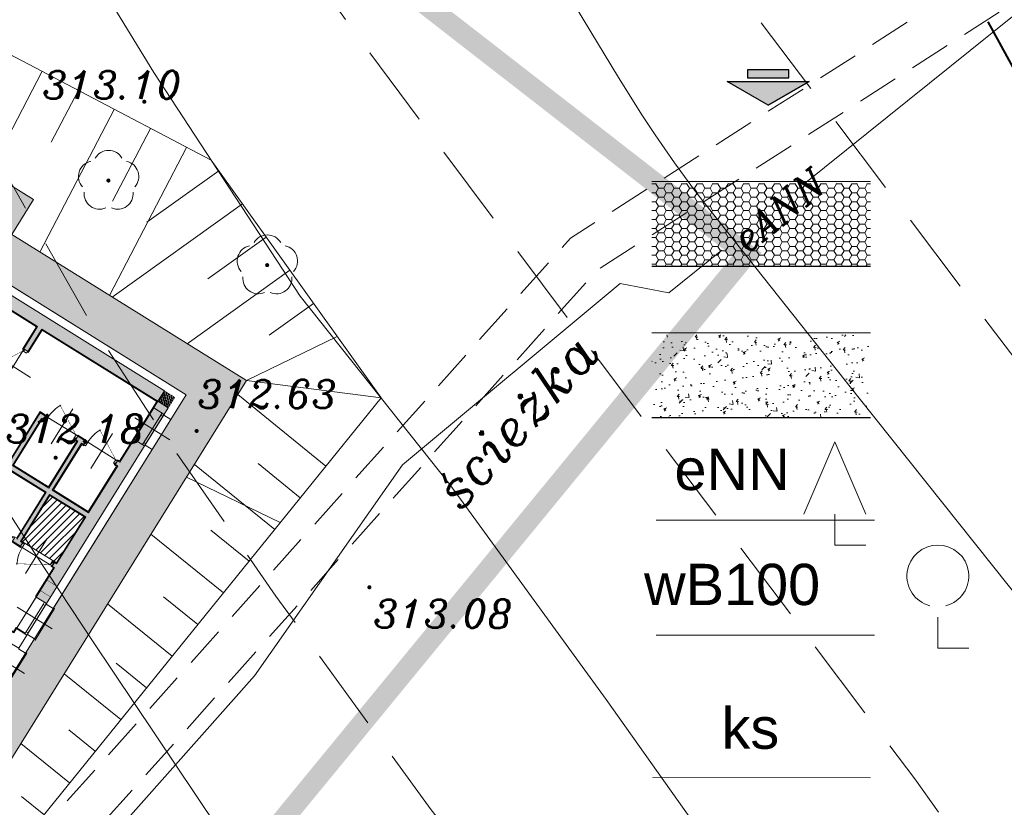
# Model space of a CAD drawing. Extents: x 4615668 to 9294084, y 5331114 to 10688993.
# Tile 140 of 181: x 4656449 to 4656473, y 5335097 to 5335116. Entities that reach past the tile are written whole.
import ezdxf
from ezdxf.enums import TextEntityAlignment as Align
from ezdxf.lldxf.tags import DXFTag

# ---------------------------------------------------------------- set-up
doc = ezdxf.new("R2010")
doc.units = 0
doc.header["$MEASUREMENT"] = 0
for name, pattern in [('DASHDOT', [25.4, 12.7, -6.35, 0, -6.35]), ('KTCR', [1.5, 1, -0.5]), ('l423_500', [2, 1.5, -0.5]), ('l812_500', [3, 2, -1])]:
    doc.linetypes.add(name, pattern=pattern)
for name, color, linetype in [('00_GM_DR_KRAWĘZNIKI', 7, 'Continuous'), ('hatcz', 253, 'Continuous'), ('kreskowanie', 253, 'Continuous'), ('OPIS', 7, 'Continuous'), ('projekt', 202, 'Continuous'), ('STOLARKA', 4, 'Continuous')]:
    doc.layers.add(name, color=color, linetype=linetype)
for name, color, linetype, lineweight in [('A_SZRAF', 253, 'Continuous', 5), ('A_widok', 8, 'Continuous', 0), ('chodnik', 7, 'l423_500', 13), ('eNN', 7, 'Continuous', 13), ('opisy_drog', 7, 'Continuous', 13), ('pkt_wys', 7, 'Continuous', 13), ('PROJEKTOWANA_WODA', 150, 'Continuous', 40), ('w_rzedne', 7, 'Continuous', 13), ('warst_ciagla', 7, 'Continuous', 0), ('warst_pogrub', 7, 'Continuous', 40), ('warst_przeryw', 7, 'l812_500', 0), ('zielen', 7, 'Continuous', 13)]:
    doc.layers.add(name, color=color, linetype=linetype, lineweight=lineweight)
doc.styles.add('Style-ITALIC_1250', font='ITALIC_1250.shx')
doc.styles.add('STYLE5', font='arial.ttf')
doc.styles.add('txt', font='TXT', dxfattribs={"height": 0.2})
tags = doc.linetypes.add('DASH', pattern=[15, 10, -5]).pattern_tags.tags
tags[6:7] = [DXFTag(74, 4), DXFTag(75, 0), DXFTag(340, '0'), DXFTag(46, 0.0), DXFTag(50, 0.0), DXFTag(44, 0.0), DXFTag(45, 0.0)]
tags[4:5] = [DXFTag(74, 4), DXFTag(75, 0), DXFTag(340, '0'), DXFTag(46, 0.0), DXFTag(50, 0.0), DXFTag(44, 0.0), DXFTag(45, 0.0)]
pattern_1 = [(45, (-11889.38753, -1756.15741), (-0.0883883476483, 0.0883883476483), [])]

# ---------------------------------------------------------------- blocks, each defined once
blk = doc.blocks.new('922_5')
at = {"layer": 'zielen', "linetype": 'Continuous', "lineweight": 13}
h = blk.add_hatch(color=96, dxfattribs=at)
edge = h.paths.add_edge_path()
edge.add_arc((0, 0), 0.05, 0, 360)
at = {"layer": 'zielen', "color": 96, "linetype": 'Continuous', "lineweight": 13}
for centre, start, end in [((0.005, 0.357), 30.1243, 149.8757), ((-0.352, 0.098), 101.9988, 221.9759), ((0.362, 0.098), 318.0241, 78.0012), ((-0.215, -0.321), 174.335, 293.7607), ((0.225, -0.321), 246.2393, 5.665)]:
    blk.add_arc(centre, 0.375, start, end, dxfattribs=at)
blk = doc.blocks.new('801_5')
at = {"layer": 'pkt_wys', "linetype": 'Continuous', "lineweight": 13}
h = blk.add_hatch(color=7, dxfattribs=at)
edge = h.paths.add_edge_path()
edge.add_arc((0, 0), 0.05, 0, 360)
blk = doc.blocks.new('937_5')
at = {"layer": 'zielen', "color": 7, "linetype": 'Continuous', "lineweight": 13}
for p, q in [((-0.75, 3.25), (0, 5)), ((0, 5), (0.75, 3.25)), ((0, 2.5), (0, 3.25)), ((0, 2.5), (0.75, 2.5)), ((2.5, 0), (2.5, 0.75)), ((2.5, 0), (3.25, 0))]:
    blk.add_line(p, q, dxfattribs=at)
blk.add_arc((2.5, 1.75), 0.75, 285, 255, dxfattribs=at)
blk = doc.blocks.new('G$C3390F2A0')
at = {"layer": 'chodnik', "color": 7, "linetype": 'KTCR', "lineweight": 13, "flags": 128}
for points in [[(117.812, 126.825), (132.012, 142.701), (142.455, 149.391)], [(118.717, 126.338), (132.667, 141.932), (143.342, 148.774)]]:
    blk.add_lwpolyline(points, dxfattribs=at)
at = {"layer": 'eNN', "color": 1, "linetype": 'Continuous', "lineweight": 13, "flags": 128}
for points in [[(137.683, 144.014), (146.76, 151.318), (147.077, 152.231), (141.371, 161.335), (140.367, 163.889), (141.94, 169.065), (142.295, 169.464)], [(112.249, 123.773), (115.354, 123.137), (120.9, 128.209), (124.355, 132.093), (127.944, 137.21), (133.218, 141.598), (134.401, 141.372), (135.688, 142.407)]]:
    blk.add_lwpolyline(points, dxfattribs=at)
at = {"layer": 'warst_ciagla', "color": 21, "linetype": 'Continuous', "lineweight": 0, "flags": 128}
for points in [[(147.094, 128.942), (146.006, 130.22), (144.546, 131.916), (143.835, 132.779), (139.019, 138.822), (135.273, 143.538), (135.02, 143.863), (134.533, 144.527), (134.066, 145.205), (133.764, 145.664), (133.178, 146.595), (132.326, 148.01), (131.191, 149.899), (130.604, 150.829), (129.992, 151.741), (129.673, 152.188), (129.177, 152.846), (122.889, 160.854)], [(115.726, 160.474), (117.539, 155.803), (119.202, 151.511), (119.589, 150.649), (120.517, 148.998), (121.909, 146.716), (125.459, 141.294), (129.089, 136.732), (132.876, 131.514), (135.719, 127.52), (136.902, 126.057), (139.412, 123.251)], [(124.446, 126.937), (120.436, 132.916), (119.071, 134.984), (117.916, 136.782), (116.396, 139.194), (115.632, 140.397), (114.48, 142.205), (112.945, 144.617), (112.17, 145.818), (110.988, 147.606), (110.386, 148.493), (109.111, 150.348)]]:
    blk.add_lwpolyline(points, dxfattribs=at)
at = {"layer": 'warst_pogrub', "color": 21, "linetype": 'Continuous', "lineweight": 40, "flags": 128}
blk.add_lwpolyline([(149.16, 136.479), (148.881, 136.9), (148.696, 137.18), (148.327, 137.742), (147.776, 138.586), (147.41, 139.15), (146.681, 140.28), (146.224, 140.991), (145.996, 141.347), (145.656, 141.882), (145.318, 142.419), (145.151, 142.688), (144.818, 143.228), (144.653, 143.499), (144.408, 143.906), (144.192, 144.269), (144.085, 144.452), (143.926, 144.726), (143.689, 145.138), (143.457, 145.553), (143.342, 145.761), (142.144, 147.944)], dxfattribs=at)
at = {"layer": 'warst_przeryw', "color": 21, "linetype": 'l812_500', "lineweight": 0, "flags": 128}
for points in [[(145.934, 121.3), (145.255, 122.356), (142.049, 127.223), (140.362, 129.598), (132.812, 139.596), (126.748, 147.728), (125.653, 149.272), (123.643, 152.483), (122.928, 153.982), (122.091, 156.037), (121.579, 157.016), (120.203, 159.282)], [(129.778, 157.764), (135.515, 149.46), (135.821, 149.024), (136.45, 148.163), (138.386, 145.617), (140.228, 143.174), (142.686, 139.919), (143.91, 138.287), (144.314, 137.735), (145.099, 136.614), (146.637, 134.348), (147.427, 133.23), (147.955, 132.516)], [(114.985, 150.464), (117.694, 145.365), (120.365, 140.671), (121.818, 138.421), (124.873, 134.02), (128.634, 128.841), (129.761, 127.414), (132.151, 124.675), (133.545, 123.328), (135.488, 121.615), (136.385, 120.687), (139.822, 116.197), (142.283, 113.408)]]:
    blk.add_lwpolyline(points, dxfattribs=at)
at = {"layer": 'pkt_wys', "color": 7, "linetype": 'Continuous', "lineweight": 13}
for p in [(121.679, 146.008), (122.949, 138.028), (119.529, 137.378), (127.139, 134.238)]:
    blk.add_blockref('801_5', p, dxfattribs=at)
at = {"layer": 'zielen', "color": 96, "linetype": 'Continuous', "lineweight": 13}
for p in [(120.809, 144.098), (124.659, 142.048)]:
    blk.add_blockref('922_5', p, dxfattribs=at)
at = {"layer": 'zielen', "color": 7, "linetype": 'Continuous', "lineweight": 13}
blk.add_blockref('937_5', (138.424, 132.763), dxfattribs=at)
at = {"layer": 'eNN', "color": 1, "linetype": 'Continuous', "lineweight": 13, "insert": (136.293, 142.309), "char_height": 0.68, "attachment_point": 7, "rotation": 38.8271, "line_spacing_factor": 0.722892, "style": 'txt'}
blk.add_mtext('\\FITALIC_1250.shx;eANN', dxfattribs=at)
at = {"layer": 'opisy_drog', "color": 7, "linetype": 'Continuous', "lineweight": 13, "insert": (131.048, 137.966), "char_height": 0.94, "attachment_point": 8, "rotation": 48.1867, "line_spacing_factor": 0.722892, "style": 'txt'}
blk.add_mtext('\\FITALIC_1250.shx;ścieżka', dxfattribs=at)
at = {"layer": 'pkt_wys', "color": 7, "linetype": 'Continuous', "lineweight": 13, "style": 'Style-ITALIC_1250'}
for s, p in [('313.10', (119.211, 146.075)), ('312.63', (122.973, 138.583)), ('312.18', (118.317, 137.743)), ('313.08', (127.239, 133.259))]:
    blk.add_text(s, height=0.68, dxfattribs=at).set_placement(p)
blk = doc.blocks.new('G$CF45FC2ED')
at = {"layer": 'STOLARKA', "color": 252, "linetype": 'Continuous', "lineweight": 0}
for p, q in [((45, 100), (45, 0)), ((85, 50), (5, 50))]:
    blk.add_line(p, q, dxfattribs=at)
at = {"layer": 'STOLARKA', "color": 252, "linetype": 'Continuous', "lineweight": 0, "const_width": 1}
blk.add_lwpolyline([(5, 50), (77.1, 91.6)], dxfattribs=at)
at = {"layer": 'STOLARKA', "color": 252, "linetype": 'Continuous', "lineweight": 0}
for points in [[(5, 40), (5, 50), (0, 50), (0, 40)], [(85, 40), (85, 50), (90, 50), (90, 40)]]:
    blk.add_lwpolyline(points, close=True, dxfattribs=at)
blk.add_arc((-5, 50), 90, 0, 28.0898, dxfattribs=at)
blk = doc.blocks.new('G$C8361AC1F')
at = {"layer": 'STOLARKA', "color": 252, "linetype": 'Continuous', "lineweight": 0}
for p, q in [((50, 100), (50, 0)), ((5, 50), (95, 50))]:
    blk.add_line(p, q, dxfattribs=at)
at = {"layer": 'STOLARKA', "color": 252, "linetype": 'Continuous', "lineweight": 0, "const_width": 1}
blk.add_lwpolyline([(95, 50), (15.3, 96)], dxfattribs=at)
at = {"layer": 'STOLARKA', "color": 252, "linetype": 'Continuous', "lineweight": 0}
for points in [[(5, 40), (5, 50), (0, 50), (0, 40)], [(95, 40), (95, 50), (100, 50), (100, 40)]]:
    blk.add_lwpolyline(points, close=True, dxfattribs=at)
blk.add_arc((95, 50), 90, 148.7267, 180, dxfattribs=at)
blk = doc.blocks.new('G$C7BE39422')
at = {"layer": 'OPIS', "lineweight": 0, "ltscale": 40, "transparency": 33554687}
h = blk.add_hatch(color=256, dxfattribs=at)
h.dxf.hatch_style = 1
h.paths.add_polyline_path([(811.1, 1754), (791.1, 1754), (791.1, 1739), (811.1, 1739), (811.1, 1754)])
h.paths.add_polyline_path([(811.1, 1739), (791.1, 1739), (791.1, 1724), (811.1, 1724)])
h.paths.add_polyline_path([(826.1, 1660.4), (826.1, 1724), (811.1, 1724), (811.1, 1660.4)])
h.paths.add_polyline_path([(830.1, 1724), (826.1, 1724), (826.1, 1660.4), (830.1, 1660.4)])
h.paths.add_polyline_path([(841.1, 1724), (847.7, 1724), (868.9, 1724), (890.2, 1724), (901.5, 1724), (922.7, 1724), (943.9, 1724), (1038, 1724), (1038, 1660.4), (1050, 1660.4), (1050, 1724), (1381.2, 1724), (1381.2, 1739), (841.1, 1739)])
h.paths.add_polyline_path([(841.1, 1739), (1381.2, 1739), (1381.2, 1754), (841.1, 1754)])
h = blk.add_hatch(dxfattribs=at)
h.set_pattern_fill('ANSI33', color=256, scale=20, angle=90)
h.set_pattern_definition([(135, (-4637722.998, -5345374.9706), (-3.535533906, -3.535533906), []), (135, (-4637722.998, -5345371.435), (-3.535533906, -3.535533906), [2.5, -1.25])])
h.paths.add_polyline_path([(1381.2, 1724), (1411.2, 1724), (1411.2, 1754), (1381.2, 1754)])
h = blk.add_hatch(color=256, dxfattribs=at)
h.dxf.hatch_style = 1
h.paths.add_polyline_path([(1411.2, 1184), (1411.2, 1165.2), (1381.2, 1165.2), (1381.2, 1184)])
h.paths.add_polyline_path([(830.1, 1184), (830.1, 1174), (811.1, 1174), (811.1, 1184)])
h.paths.add_polyline_path([(811.1, 1214), (811.1, 1321.2), (830.1, 1321.2), (830.1, 1261.7), (1038, 1261.7), (1038, 1537.9), (830.1, 1537.9), (830.1, 1422.2), (811.1, 1422.2), (811.1, 1559.4), (830.1, 1559.4), (830.1, 1549.9), (1038, 1549.9), (1038, 1559.4), (1050, 1559.4), (1050, 1405.8), (1154, 1405.8), (1154, 1549.9), (1170.4, 1549.9), (1170.4, 1539.9), (1164, 1539.9), (1164, 1405.8), (1267.8, 1405.8), (1267.8, 1539.9), (1261.4, 1539.9), (1261.4, 1549.9), (1283.8, 1549.9), (1283.8, 1539.9), (1277.6, 1539.9), (1277.6, 1405.8), (1381.2, 1405.8), (1381.2, 1539.9), (1374.8, 1539.9), (1374.8, 1549.9), (1381.2, 1549.9), (1381.2, 1724), (1411.2, 1724), (1411.2, 1214), (1381.2, 1214), (1381.2, 1249.7), (1374.8, 1249.7), (1374.8, 1259.7), (1381.2, 1259.7), (1381.2, 1393.8), (1277.6, 1393.8), (1277.6, 1259.7), (1283.8, 1259.7), (1283.8, 1249.7), (1261.4, 1249.7), (1261.4, 1259.7), (1267.8, 1259.7), (1267.8, 1393.8), (1164, 1393.8), (1164, 1259.7), (1170.4, 1259.7), (1170.4, 1249.7), (1147.6, 1249.7), (1147.6, 1259.7), (1154, 1259.7), (1154, 1393.8), (1050, 1393.8), (1050, 1259.7), (1056.6, 1259.7), (1056.6, 1249.7), (1050, 1249.7), (1050, 1174), (1038, 1174), (1038, 1249.7), (830.1, 1249.7), (830.1, 1214)])
h = blk.add_hatch(color=256, dxfattribs=at)
h.dxf.hatch_style = 1
h.paths.add_polyline_path([(1381.2, 1184), (1411.2, 1184), (1411.2, 1214), (1381.2, 1214)])
at = {"lineweight": 0, "ltscale": 40}
blk.add_lwpolyline([(246, 24), (1431.2, 24), (1431.2, 1774), (817.1, 1774)], dxfattribs=at)
at = {"layer": 'OPIS', "linetype": 'DASH', "lineweight": 0}
blk.add_line((1455.2, 1660.3), (1355.2, 1660.3), dxfattribs=at)
at = {"layer": 'OPIS', "color": 251, "lineweight": 0, "ltscale": 40}
for p, q in [((1455.2, 1120.2), (1355.2, 1120.2)), ((1455.2, 992.7), (1355.2, 992.7))]:
    blk.add_line(p, q, dxfattribs=at)
at = {"layer": 'OPIS', "lineweight": 0, "ltscale": 40}
for points in [[(789.1, 1754), (789.1, 1774), (1431.2, 1774), (1431.2, 1163.2), (1411.2, 1163.2)], [(1372.8, 1549.9), (1381.2, 1549.9), (1381.2, 1724), (1050, 1724), (1050, 1660.4), (1038, 1660.4), (1038, 1724), (830.1, 1724), (830.1, 1660.4), (811.1, 1660.4), (811.1, 1724), (791.1, 1724), (791.1, 1754), (1381.2, 1754), (1381.2, 1724)], [(1154, 1405.8), (1154, 1549.9), (1170.4, 1549.9), (1170.4, 1539.9), (1164, 1539.9), (1164, 1405.8), (1267.8, 1405.8), (1267.8, 1539.9), (1261.4, 1539.9), (1261.4, 1549.9), (1283.8, 1549.9), (1283.8, 1539.9), (1277.6, 1539.9), (1277.6, 1405.8), (1381.2, 1405.8), (1381.2, 1539.9), (1374.8, 1539.9), (1374.8, 1549.9), (1381.2, 1549.9), (1381.2, 1724), (1411.2, 1724), (1411.2, 1165.2), (1381.2, 1165.2), (1381.2, 1249.7), (1374.8, 1249.7), (1374.8, 1259.7), (1381.2, 1259.7), (1381.2, 1393.8)], [(822.4, 1658.4), (832.1, 1658.4), (832.1, 1722), (1036, 1722), (1036, 1658.4), (1038.9, 1658.4)], [(1048.9, 1658.4), (1052, 1658.4), (1052, 1722), (1379.2, 1722), (1379.2, 1551.9), (1372.8, 1551.9)], [(1172.4, 1549.9), (1172.4, 1551.9), (1152, 1551.9), (1152, 1407.8), (1052, 1407.8), (1052, 1561.4), (1048.9, 1561.4)], [(1259.5, 1539.9), (1259.5, 1537.9), (1265.8, 1537.9), (1265.8, 1407.8), (1166, 1407.8), (1166, 1537.9), (1172.4, 1537.9), (1172.4, 1539.9)], [(1285.8, 1549.9), (1285.8, 1551.9), (1259.5, 1551.9), (1259.5, 1549.9)], [(1372.8, 1537.9), (1379.2, 1537.9), (1379.2, 1407.8), (1279.6, 1407.8), (1279.6, 1537.9), (1285.8, 1537.9), (1285.8, 1539.9)], [(1381.2, 1405.8), (1381.2, 1539.9)], [(1381.2, 1393.8), (1277.6, 1393.8), (1277.6, 1259.7), (1283.8, 1259.7), (1283.8, 1249.7), (1261.4, 1249.7)], [(1267.8, 1259.7), (1267.8, 1393.8), (1164, 1393.8)], [(1172.4, 1259.7), (1172.4, 1261.7), (1166, 1261.7), (1166, 1391.8), (1265.8, 1391.8), (1265.8, 1261.7), (1259.4, 1261.7), (1259.4, 1259.7)], [(1285.8, 1259.7), (1285.8, 1261.7), (1279.6, 1261.7), (1279.6, 1391.8), (1379.2, 1391.8), (1379.2, 1261.7), (1372.8, 1261.7), (1372.8, 1259.7)], [(1381.2, 1259.7), (1381.2, 1393.8)], [(1259.4, 1249.7), (1259.4, 1247.7), (1285.8, 1247.7), (1285.8, 1249.7)], [(1372.8, 1249.7), (1372.8, 1247.7), (1379.2, 1247.7), (1379.2, 1165.2)], [(1381.2, 1063), (1381.2, 1249.7)], [(1381.7, 1051), (990.6, 1051), (990.6, 1063), (1038.5, 1063), (1038.5, 1073), (1050.5, 1073), (1050.5, 1063), (1381.2, 1063), (1381.2, 1075.2), (1411.2, 1075.2), (1411.2, 1037.7), (1381.2, 1037.7), (1381.2, 1051)], [(1048.9, 1075), (1052.5, 1075), (1052.5, 1065), (1379.2, 1065), (1379.2, 1077.2), (1405.2, 1077.2)], [(1411.2, 1077.2), (1431.2, 1077.2), (1431.2, 1035.7), (1411.2, 1035.7)]]:
    blk.add_lwpolyline(points, dxfattribs=at)
at = {"layer": 'OPIS', "lineweight": 0, "ltscale": 40, "const_width": 1}
for points in [[(1381.2, 1724), (1411.2, 1724), (1411.2, 1754), (1381.2, 1754)], [(1381.2, 1184), (1411.2, 1184), (1411.2, 1214), (1381.2, 1214)]]:
    blk.add_lwpolyline(points, close=True, dxfattribs=at)
at = {"layer": 'OPIS', "linetype": 'DASH', "lineweight": 0}
for points in [[(1411.2, 1615.3), (1411.2, 1705.3), (1381.2, 1705.3), (1381.2, 1615.3)], [(1411.2, 1705.3), (1411.2, 1699.3), (1405.2, 1699.3), (1405.2, 1705.3)], [(1411.2, 1621.3), (1411.2, 1699.3), (1405.2, 1699.3), (1405.2, 1621.3)], [(1411.2, 1615.3), (1411.2, 1621.3), (1405.2, 1621.3), (1405.2, 1615.3)]]:
    blk.add_lwpolyline(points, close=True, dxfattribs=at)
for points in [[(1411.2, 1703.3), (1431.2, 1703.3)], [(1411.2, 1617.3), (1431.2, 1617.3)]]:
    blk.add_lwpolyline(points, dxfattribs=at)
at = {"layer": 'OPIS', "color": 0, "lineweight": 0, "ltscale": 40}
blk.add_lwpolyline([(1279.6, 1261.7), (1379.2, 1261.7), (1379.2, 1391.8), (1279.6, 1391.8)], close=True, dxfattribs=at)
at = {"layer": 'OPIS', "color": 251, "lineweight": 0, "ltscale": 40}
for points in [[(1411.2, 1165.2), (1411.2, 1075.2), (1381.2, 1075.2), (1381.2, 1165.2)], [(1411.2, 1165.2), (1411.2, 1159.2), (1405.2, 1159.2), (1405.2, 1165.2)], [(1411.2, 1159.2), (1411.2, 1081.2), (1405.2, 1081.2), (1405.2, 1159.2)], [(1411.2, 1075.2), (1411.2, 1081.2), (1405.2, 1081.2), (1405.2, 1075.2)]]:
    blk.add_lwpolyline(points, close=True, dxfattribs=at)
for points in [[(1431.2, 1075.2), (1434.2, 1075.2), (1434.2, 1165.2), (1431.2, 1165.2)], [(1431.2, 947.7), (1434.2, 947.7), (1434.2, 1037.7), (1431.2, 1037.7)]]:
    blk.add_lwpolyline(points, dxfattribs=at)
for name, p, rotation in [('G$C8361AC1F', (1088.9, 1559.9), 89.9999999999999), ('G$CF45FC2ED', (1260.9, 1299.7), 180), ('G$CF45FC2ED', (1374.3, 1299.7), 180)]:
    blk.add_blockref(name, p, dxfattribs=dict(at, rotation=rotation))
at = {"layer": 'OPIS', "color": 251, "lineweight": 0, "ltscale": 40, "xscale": -1, "rotation": 359.9999999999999}
for p in [(1260.9, 1499.9), (1374.3, 1499.9)]:
    blk.add_blockref('G$CF45FC2ED', p, dxfattribs=at)
blk = doc.blocks.new('G$C21B962D8')
at = {"layer": 'A_widok', "color": 251}
for p, q in [((25.516, 26.724), (24.248, 24.291)), ((26.393, 26.267), (25.741, 25.018)), ((27.269, 25.81), (25.468, 22.356)), ((28.145, 25.353), (27.227, 23.593)), ((29.021, 24.896), (27.151, 21.309)), ((29.802, 24.329), (28.056, 23.08)), ((30.377, 23.525), (27.219, 21.267)), ((30.952, 22.721), (29.54, 21.711)), ((31.527, 21.917), (29.036, 20.136)), ((32.102, 21.113), (31.023, 20.342)), ((32.677, 20.309), (30.475, 19.241)), ((33.741, 18.822), (30.475, 19.241)), ((32.404, 17.171), (30.264, 18.903)), ((31.16, 15.634), (29.212, 17.212)), ((31.782, 16.403), (30.76, 17.23)), ((29.018, 16.9), (31.294, 15.799)), ((29.917, 14.098), (28.16, 15.521)), ((30.539, 14.866), (29.612, 15.616)), ((29.295, 13.33), (28.464, 14.003)), ((28.673, 12.562), (27.108, 13.829)), ((28.051, 11.794), (27.316, 12.389)), ((27.429, 11.026), (26.055, 12.138)), ((26.807, 10.258), (26.168, 10.775)), ((26.186, 9.489), (25.003, 10.447)), ((25.564, 8.721), (25.02, 9.161))]:
    blk.add_line(p, q, dxfattribs=at)
for points in [[(6.305, 14.707), (12.152, 27.198), (12.152, 27.198), (15.219, 32.153), (29.62, 24.584), (29.62, 24.584), (33.741, 18.822), (18.503, 0)], [(15.491, 29.743), (15.491, 29.743), (25.314, 23.631), (24.785, 22.781), (30.475, 19.241), (18.503, 0)]]:
    blk.add_lwpolyline(points, dxfattribs=at)

msp = doc.modelspace()

# ---------------------------------------------------------------- hatches: boundary and pattern name
at = {"lineweight": 0, "ltscale": 40, "transparency": 33554687}
h = msp.add_hatch(dxfattribs=at)
h.set_pattern_fill('ANSI31', color=256)
h.set_pattern_definition(pattern_1)
h.paths.add_polyline_path([(4656449.018, 5335107.751), (4656448.933, 5335107.804), (4656448.96, 5335107.847), (4656449.044, 5335107.794)])
h = msp.add_hatch(dxfattribs=at)
h.set_pattern_fill('ANSI31', color=256)
h.set_pattern_definition(pattern_1)
h.paths.add_polyline_path([(4656450.452, 5335105.505), (4656450.505, 5335105.59), (4656450.462, 5335105.616), (4656450.41, 5335105.531)])
h = msp.add_hatch(dxfattribs=at)
h.set_pattern_fill('ANSI31', color=256)
h.set_pattern_definition(pattern_1)
h.paths.add_polyline_path([(4656451.131, 5335105.082), (4656451.184, 5335105.167), (4656451.227, 5335105.141), (4656451.174, 5335105.056)])
h = msp.add_hatch(dxfattribs=at)
h.set_pattern_fill('ANSI31', color=256)
h.set_pattern_definition(pattern_1)
h.paths.add_polyline_path([(4656448.972, 5335103.126), (4656448.919, 5335103.041), (4656448.876, 5335103.067), (4656448.929, 5335103.152)])
h.paths.add_polyline_path([(4656448.9, 5335103.194), (4656449.746, 5335102.668), (4656450.433, 5335103.773), (4656449.588, 5335104.299)], flags=16)
h = msp.add_hatch(dxfattribs=at)
h.set_pattern_fill('ANSI31', color=256)
h.set_pattern_definition(pattern_1)
h.paths.add_polyline_path([(4656449.651, 5335102.703), (4656449.598, 5335102.618), (4656449.641, 5335102.592), (4656449.693, 5335102.677)])
h.paths.add_polyline_path([(4656448.9, 5335103.194), (4656449.746, 5335102.668), (4656450.433, 5335103.773), (4656449.588, 5335104.299)], flags=16)
at = {"layer": 'A_SZRAF', "lineweight": 0, "transparency": 33554687}
h = msp.add_hatch(dxfattribs=at)
h.set_pattern_fill('HONEY', color=256)
h.set_pattern_definition([(0, (-63358.22259, 25026.95728), (0.1875, 0.108253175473), [0.125, -0.25]), (120, (-63358.22259, 25026.95728), (-0.1875, 0.108253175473), [0.125, -0.25]), (60, (-63358.22259, 25026.95728), (6e-17, 0.2165063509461), [-0.25, 0.125])])
h.paths.add_polyline_path([(4656438.098, 5335118.377), (4656437.305, 5335117.103), (4656438.791, 5335116.179), (4656429.868, 5335102.047), (4656425.038, 5335103.98), (4656423.879, 5335101.083), (4656427.851, 5335099.493), (4656428.583, 5335096.384), (4656442.382, 5335087.842), (4656454.354, 5335107.083), (4656448.664, 5335110.623), (4656449.193, 5335111.474), (4656438.098, 5335118.377)], is_closed=False)
h.paths.add_polyline_path([(4656438.195, 5335109.528), (4656438.62, 5335109.264), (4656438.091, 5335108.415), (4656439.45, 5335107.57), (4656442.831, 5335113.004), (4656452.894, 5335106.743), (4656443.649, 5335091.884), (4656433.586, 5335098.145), (4656436.971, 5335103.586), (4656435.608, 5335104.424), (4656435.08, 5335103.575), (4656434.656, 5335103.84)], flags=16)
at = {"layer": 'A_SZRAF', "lineweight": 0}
h = msp.add_hatch(dxfattribs=at)
h.set_pattern_fill('HONEY', color=256)
h.set_pattern_definition([(0, (-63338.33976, 24736.09224), (0.1875, 0.108253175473), [0.125, -0.25]), (120, (-63338.33976, 24736.09224), (-0.1875, 0.108253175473), [0.125, -0.25]), (60, (-63338.33976, 24736.09224), (6e-17, 0.2165063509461), [-0.25, 0.125])])
h.paths.add_polyline_path([(4656464.187, 5335109.862), (4656469.487, 5335109.862), (4656469.487, 5335111.862), (4656464.187, 5335111.862)])
at = {"layer": 'hatcz', "lineweight": 0}
h = msp.add_hatch(dxfattribs=at)
h.set_pattern_fill('AR-CONC', color=256, scale=0.1)
h.set_pattern_definition([(50, (-11889.38753, -1756.1574), (0.7172601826, -0.062752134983), [0.075, -0.825]), (355, (-11889.3875, -1756.1574), (-0.13875133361, 0.7521921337), [0.06, -0.66]), (100.45144446, (-11889.32776, -1756.16264), (0.57850884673, 0.68943999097), [0.063740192, -0.701142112]), (46.1842, (-11889.3875, -1755.9574), (1.06724133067, -0.16551928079), [0.1125, -1.2375]), (96.63563549, (-11889.2986, -1755.9712), (0.93466194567, 0.97411860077), [0.095610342, -1.05171376]), (351.18416399, (-11889.3875, -1755.9574), (0.93466194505, 0.97411860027), [0.09, -0.990000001]), (21, (-11889.28753, -1756.0074), (0.59690705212, -0.402618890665), [0.075, -0.825]), (326, (-11889.2875, -1756.0074), (0.24331533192, 0.72515004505), [0.06, -0.66]), (71.45144474, (-11889.2378, -1756.04096), (0.84022237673, 0.322531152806), [0.06374019, -0.701142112]), (37.5, (-11889.38753, -1756.1574), (0.012159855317, 0.332893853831), [0, -0.652, 0, -0.67, 0, -0.6625]), (7.5, (-11889.38753, -1756.1574), (0.263069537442, 0.394411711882), [0, -0.382, 0, -0.637, 0, -0.2525]), (327.5, (-11889.61053, -1756.1574), (0.533822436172, -0.022554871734), [0, -0.25, 0, -0.78, 0, -1.035]), (317.5, (-11889.71053, -1756.1574), (0.583186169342, 0.100104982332), [0, -0.325, 0, -0.518, 0, -0.735])])
h.paths.add_polyline_path([(4656464.187, 5335106.192), (4656469.487, 5335106.192), (4656469.487, 5335108.192), (4656464.187, 5335108.192)])
at = {"layer": 'kreskowanie', "lineweight": 25, "ltscale": 2}
h = msp.add_hatch(color=256, dxfattribs=at)
h.dxf.hatch_style = 1
h.paths.add_polyline_path([(4656466.505, 5335114.421), (4656467.505, 5335114.421), (4656467.505, 5335114.621), (4656466.505, 5335114.621)])
h = msp.add_hatch(color=256, dxfattribs=at)
h.dxf.hatch_style = 1
h.paths.add_polyline_path([(4656468, 5335114.331), (4656466.01, 5335114.331), (4656467.005, 5335113.757)])

# ---------------------------------------------------------------- linework, layer by layer
at = {"layer": '00_GM_DR_KRAWĘZNIKI', "color": 252, "lineweight": 0}
for p, q in [((4656464.187, 5335111.91), (4656469.487, 5335111.91)), ((4656464.187, 5335108.24), (4656469.487, 5335108.24))]:
    msp.add_line(p, q, dxfattribs=at)
at = {"layer": '00_GM_DR_KRAWĘZNIKI', "color": 252}
for p, q in [((4656464.187, 5335109.862), (4656469.487, 5335109.862)), ((4656464.187, 5335106.192), (4656469.487, 5335106.192))]:
    msp.add_line(p, q, dxfattribs=at)
at = {"layer": 'kreskowanie', "lineweight": 25, "ltscale": 2}
for q in [(4656466.01, 5335114.331), (4656468, 5335114.331)]:
    msp.add_line((4656467.005, 5335113.757), q, dxfattribs=at)
msp.add_lwpolyline([(4656466.505, 5335114.421), (4656467.505, 5335114.421), (4656467.505, 5335114.621), (4656466.505, 5335114.621)], close=True, dxfattribs=at)
msp.add_lwpolyline([(4656466.01, 5335114.331), (4656468, 5335114.331), (4656467.005, 5335113.757), (4656466.01, 5335114.331)], dxfattribs=at)
at = {"layer": 'projekt', "linetype": 'DASHDOT', "lineweight": 0, "ltscale": 0.1, "const_width": 0.5}
msp.add_lwpolyline([(4656417.162, 5335089.863), (4656424.98, 5335084.333), (4656439.714, 5335077.529), (4656466.49, 5335110.145), (4656441.636, 5335129.458), (4656433.456, 5335124.379), (4656429.429, 5335117.861), (4656417.162, 5335089.863)], dxfattribs=at)
at = {"layer": 'projekt', "lineweight": 25, "ltscale": 2}
msp.add_lwpolyline([(4656466.505, 5335114.421), (4656467.505, 5335114.421), (4656467.505, 5335114.621), (4656466.505, 5335114.621)], close=True, dxfattribs=at)
msp.add_lwpolyline([(4656466.01, 5335114.331), (4656468, 5335114.331), (4656467.005, 5335113.757), (4656466.01, 5335114.331)], dxfattribs=at)
at = {"layer": 'PROJEKTOWANA_WODA', "color": 1, "const_width": 0.02}
msp.add_lwpolyline([(4656464.289, 5335103.701), (4656469.589, 5335103.701)], dxfattribs=at)
at = {"layer": 'PROJEKTOWANA_WODA', "const_width": 0.02}
msp.add_lwpolyline([(4656464.289, 5335100.913), (4656469.589, 5335100.913)], dxfattribs=at)
at = {"layer": 'PROJEKTOWANA_WODA', "color": 14, "const_width": 0.02}
msp.add_lwpolyline([(4656464.194, 5335097.46), (4656469.494, 5335097.46)], dxfattribs=at)

# ---------------------------------------------------------------- block references
at = {"lineweight": 0, "ltscale": 40}
msp.add_blockref('G$C21B962D8', (4656423.879, 5335087.842), dxfattribs=at)
at = {"lineweight": 0, "ltscale": 40, "xscale": 0.01, "yscale": 0.01, "zscale": 0.01, "rotation": 328.1115445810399}
msp.add_blockref('G$C7BE39422', (4656431.37, 5335099.241), dxfattribs=at)
at = {"layer": 'w_rzedne', "color": 160, "linetype": 'Continuous', "lineweight": 13}
msp.add_blockref('G$C3390F2A0', (4656330.198, 5334967.836), dxfattribs=at)

# ---------------------------------------------------------------- texts
at = {"layer": 'PROJEKTOWANA_WODA', "color": 1, "style": 'STYLE5'}
msp.add_text('eNN', height=1, dxfattribs=at).set_placement((4656466.132, 5335104.131), align=Align.BOTTOM_CENTER)
at = {"layer": 'PROJEKTOWANA_WODA', "style": 'STYLE5'}
msp.add_text('wB100', height=1, dxfattribs=at).set_placement((4656466.132, 5335101.343), align=Align.BOTTOM_CENTER)
at = {"layer": 'PROJEKTOWANA_WODA', "color": 14, "style": 'STYLE5'}
msp.add_text('ks', height=1, dxfattribs=at).set_placement((4656466.575, 5335097.859), align=Align.BOTTOM_CENTER)

doc.saveas('drawing.dxf')
